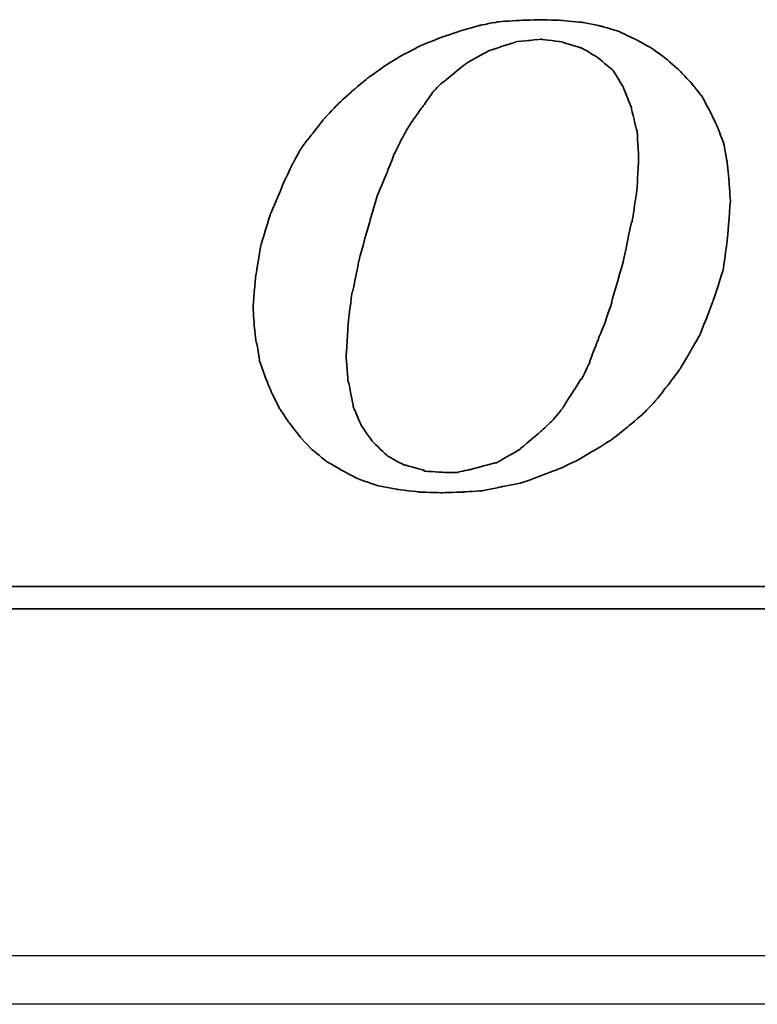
# Model space of a CAD drawing. Header units: millimetres. Extents: x -386 to 3135, y -1989 to 860.
# Tile 110 of 256: x -90 to -82, y -1331 to -1321. Entities that reach past the tile are written whole.
import ezdxf

# ---------------------------------------------------------------- set-up
doc = ezdxf.new("R2010")
doc.units = ezdxf.units.MM
doc.layers.get('0').update_dxf_attribs({"linetype": 'CONTINUOUS'})
doc.layers.add('DIM', color=4, linetype='CONTINUOUS')
doc.layers.add('layer 1', color=7, linetype='CONTINUOUS')

# ---------------------------------------------------------------- blocks, each defined once
blk = doc.blocks.new('TBI MOTION logo(完整正式版)')
at = {"layer": 'layer 1', "color": 22, "lineweight": 35}
for points, knots in [([(-11.34375, -6.98375), (-11.34375, -6.98375), (-10.91375, -7.43875), (-10.91375, -7.43875), (-10.91375, -7.43875), (-10.91375, -7.43875), (-10.38625, -7.87125), (-10.38625, -7.87125), (-10.38625, -7.87125), (-10.38625, -7.87125), (-9.81125, -8.20375), (-9.81125, -8.20375), (-9.81125, -8.20375), (-9.81125, -8.20375), (-9.21125, -8.51875), (-9.21125, -8.51875), (-9.21125, -8.51875), (-9.21125, -8.51875), (-8.51625, -8.75875), (-8.51625, -8.75875), (-8.51625, -8.75875), (-8.51625, -8.75875), (-7.77125, -8.90375), (-7.77125, -8.90375), (-7.77125, -8.90375), (-7.77125, -8.90375), (-6.97875, -8.99875), (-6.97875, -8.99875), (-6.97875, -8.99875), (-6.97875, -8.99875), (-6.14125, -9.02375), (-6.14125, -9.02375), (-6.14125, -9.02375), (-6.14125, -9.02375), (-5.37125, -8.99875), (-5.37125, -8.99875), (-5.37125, -8.99875), (-5.37125, -8.99875), (-4.65375, -8.94875), (-4.65375, -8.94875), (-4.65375, -8.94875), (-4.65375, -8.94875), (-3.93375, -8.80625), (-3.93375, -8.80625), (-3.93375, -8.80625), (-3.93375, -8.80625), (-3.21375, -8.66375), (-3.21375, -8.66375), (-3.21375, -8.66375), (-3.21375, -8.66375), (-2.49375, -8.39875), (-2.49375, -8.39875), (-2.49375, -8.39875), (-2.49375, -8.39875), (-1.79875, -8.13375), (-1.79875, -8.13375), (-1.79875, -8.13375), (-1.79875, -8.13375), (-1.17375, -7.84375), (-1.17375, -7.84375), (-1.17375, -7.84375), (-1.17375, -7.84375), (-0.52375, -7.46375), (-0.52375, -7.46375), (-0.52375, -7.46375), (-0.52375, -7.46375), (0.10124, -7.07875), (0.10124, -7.07875), (0.10124, -7.07875), (0.10124, -7.07875), (0.67625, -6.62375), (0.67625, -6.62375), (0.67625, -6.62375), (0.67625, -6.62375), (1.24874, -6.14375), (1.24874, -6.14375), (1.24874, -6.14375), (1.24874, -6.14375), (1.72874, -5.64125), (1.72874, -5.64125), (1.72874, -5.64125), (1.72874, -5.64125), (2.18624, -5.06375), (2.18624, -5.06375), (2.18624, -5.06375), (2.18624, -5.06375), (2.61625, -4.48874), (2.61625, -4.48874), (2.61625, -4.48874), (2.61625, -4.48874), (3.00125, -3.83874), (3.00125, -3.83874), (3.00125, -3.83874), (3.00125, -3.83874), (3.36124, -3.21374), (3.36124, -3.21374), (3.36124, -3.21374), (3.36124, -3.21374), (3.84374, -1.99125), (3.84374, -1.99125), (3.84374, -1.99125), (3.84374, -1.99125), (4.22625, -0.81875), (4.22625, -0.81875), (4.22625, -0.81875), (4.22625, -0.81875), (4.39125, 0.45624), (4.39125, 0.45624), (4.39125, 0.45624), (4.39125, 0.45624), (4.48874, 1.70124), (4.48874, 1.70124), (4.48874, 1.70124), (4.48874, 1.70124), (4.43874, 2.44625), (4.43874, 2.44625), (4.43874, 2.44625), (4.43874, 2.44625), (4.36874, 3.14125), (4.36874, 3.14125), (4.36874, 3.14125), (4.36874, 3.14125), (4.25125, 3.81125), (4.25125, 3.81125), (4.25125, 3.81125), (4.25125, 3.81125), (4.03124, 4.41125), (4.03124, 4.41125), (4.03124, 4.41125), (4.03124, 4.41125), (3.74374, 5.01125), (3.74374, 5.01125), (3.74374, 5.01125), (3.74374, 5.01125), (3.43124, 5.58875), (3.43124, 5.58875), (3.43124, 5.58875), (3.43124, 5.58875), (3.02625, 6.09125), (3.02625, 6.09125), (3.02625, 6.09125), (3.02625, 6.09125), (2.59374, 6.54875), (2.59374, 6.54875), (2.59374, 6.54875), (2.59374, 6.54875), (2.09124, 6.98125), (2.09124, 6.98125), (2.09124, 6.98125), (2.09124, 6.98125), (1.56124, 7.36625), (1.56124, 7.36625), (1.56124, 7.36625), (1.56124, 7.36625), (0.98624, 7.67625), (0.98624, 7.67625), (0.98624, 7.67625), (0.98624, 7.67625), (0.38624, 7.96375), (0.38624, 7.96375), (0.38624, 7.96375), (0.38624, 7.96375), (-0.25875, 8.15625), (-0.25875, 8.15625), (-0.25875, 8.15625), (-0.25875, 8.15625), (-0.98125, 8.30125), (-0.98125, 8.30125), (-0.98125, 8.30125), (-0.98125, 8.30125), (-1.70124, 8.37125), (-1.70124, 8.37125), (-1.70124, 8.37125), (-1.70124, 8.37125), (-2.49375, 8.39624), (-2.49375, 8.39624), (-2.49375, 8.39624), (-2.49375, 8.39624), (-3.28625, 8.37125), (-3.28625, 8.37125), (-3.28625, 8.37125), (-3.28625, 8.37125), (-4.05125, 8.32125), (-4.05125, 8.32125), (-4.05125, 8.32125), (-4.05125, 8.32125), (-4.77375, 8.18125), (-4.77375, 8.18125), (-4.77375, 8.18125), (-4.77375, 8.18125), (-5.51625, 7.96375), (-5.51625, 7.96375), (-5.51625, 7.96375), (-5.51625, 7.96375), (-6.21125, 7.72625), (-6.21125, 7.72625), (-6.21125, 7.72625), (-6.21125, 7.72625), (-6.92875, 7.43625), (-6.92875, 7.43625), (-6.92875, 7.43625), (-6.92875, 7.43625), (-7.57875, 7.10125), (-7.57875, 7.10125), (-7.57875, 7.10125), (-7.57875, 7.10125), (-8.24875, 6.69125), (-8.24875, 6.69125), (-8.24875, 6.69125), (-8.24875, 6.69125), (-8.84875, 6.26125), (-8.84875, 6.26125), (-8.84875, 6.26125), (-8.84875, 6.26125), (-9.42625, 5.78125), (-9.42625, 5.78125), (-9.42625, 5.78125), (-9.42625, 5.78125), (-9.95375, 5.30125), (-9.95375, 5.30125), (-9.95375, 5.30125), (-9.95375, 5.30125), (-10.43375, 4.79624), (-10.43375, 4.79624), (-10.43375, 4.79624), (-10.43375, 4.79624), (-10.88875, 4.22125), (-10.88875, 4.22125), (-10.88875, 4.22125), (-10.88875, 4.22125), (-11.29875, 3.69375), (-11.29875, 3.69375), (-11.29875, 3.69375), (-11.29875, 3.69375), (-11.63375, 3.09125), (-11.63375, 3.09125), (-11.63375, 3.09125), (-11.63375, 3.09125), (-11.91875, 2.49625), (-11.91875, 2.49625), (-11.91875, 2.49625), (-11.91875, 2.49625), (-12.44875, 1.24625), (-12.44875, 1.24625), (-12.44875, 1.24625), (-12.44875, 1.24625), (-12.80875, 0.06874), (-12.80875, 0.06874), (-12.80875, 0.06874), (-12.80875, 0.06874), (-12.99875, -1.07875), (-12.99875, -1.07875), (-12.99875, -1.07875), (-12.99875, -1.07875), (-13.09375, -2.18375), (-13.09375, -2.18375), (-13.09375, -2.18375), (-13.09375, -2.18375), (-13.04875, -2.85375), (-13.04875, -2.85375), (-13.04875, -2.85375), (-13.04875, -2.85375), (-12.97375, -3.50375), (-12.97375, -3.50375), (-12.97375, -3.50375), (-12.97375, -3.50375), (-12.95375, -3.50375), (-12.95375, -3.50375), (-12.95375, -3.50375), (-12.95375, -3.50375), (-12.85375, -4.17375), (-12.85375, -4.17375), (-12.85375, -4.17375), (-12.85375, -4.17375), (-12.63875, -4.77624), (-12.63875, -4.77624), (-12.63875, -4.77624), (-12.63875, -4.77624), (-12.39875, -5.35125), (-12.39875, -5.35125), (-12.39875, -5.35125), (-12.39875, -5.35125), (-12.11375, -5.92875), (-12.11375, -5.92875), (-12.11375, -5.92875), (-12.11375, -5.92875), (-11.75375, -6.45375), (-11.75375, -6.45375), (-11.75375, -6.45375), (-11.75375, -6.45375), (-11.34375, -6.98375), (-11.34375, -6.98375)], [0, 0, 0, 0, 0.01369863, 0.01369863, 0.01369863, 0.01369864, 0.02739726, 0.02739726, 0.02739726, 0.02739727, 0.04109589, 0.04109589, 0.04109589, 0.0410959, 0.05479452, 0.05479452, 0.05479452, 0.05479453, 0.06849315, 0.06849315, 0.06849315, 0.06849316, 0.08219178, 0.08219178, 0.08219178, 0.08219179, 0.09589041, 0.09589041, 0.09589041, 0.09589042, 0.10958904, 0.10958904, 0.10958904, 0.10958905, 0.12328767, 0.12328767, 0.12328767, 0.12328768, 0.1369863, 0.1369863, 0.1369863, 0.13698631, 0.15068493, 0.15068493, 0.15068493, 0.15068494, 0.16438356, 0.16438356, 0.16438356, 0.16438357, 0.17808219, 0.17808219, 0.17808219, 0.1780822, 0.19178082, 0.19178082, 0.19178082, 0.19178083, 0.20547945, 0.20547945, 0.20547945, 0.20547946, 0.21917808, 0.21917808, 0.21917808, 0.21917809, 0.23287671, 0.23287671, 0.23287671, 0.23287672, 0.24657534, 0.24657534, 0.24657534, 0.24657535, 0.26027397, 0.26027397, 0.26027397, 0.26027398, 0.2739726, 0.2739726, 0.2739726, 0.27397261, 0.28767123, 0.28767123, 0.28767123, 0.28767124, 0.30136986, 0.30136986, 0.30136986, 0.30136987, 0.31506849, 0.31506849, 0.31506849, 0.3150685, 0.32876712, 0.32876712, 0.32876712, 0.32876713, 0.34246575, 0.34246575, 0.34246575, 0.34246576, 0.35616438, 0.35616438, 0.35616438, 0.35616439, 0.36986301, 0.36986301, 0.36986301, 0.36986302, 0.38356164, 0.38356164, 0.38356164, 0.38356165, 0.39726027, 0.39726027, 0.39726027, 0.39726028, 0.4109589, 0.4109589, 0.4109589, 0.41095891, 0.42465753, 0.42465753, 0.42465753, 0.42465754, 0.43835616, 0.43835616, 0.43835616, 0.43835617, 0.45205479, 0.45205479, 0.45205479, 0.4520548, 0.46575342, 0.46575342, 0.46575342, 0.46575343, 0.47945205, 0.47945205, 0.47945205, 0.47945206, 0.49315068, 0.49315068, 0.49315068, 0.49315069, 0.50684932, 0.50684932, 0.50684932, 0.50684933, 0.52054795, 0.52054795, 0.52054795, 0.52054796, 0.53424658, 0.53424658, 0.53424658, 0.53424659, 0.54794521, 0.54794521, 0.54794521, 0.54794522, 0.56164384, 0.56164384, 0.56164384, 0.56164385, 0.57534247, 0.57534247, 0.57534247, 0.57534248, 0.5890411, 0.5890411, 0.5890411, 0.58904111, 0.60273973, 0.60273973, 0.60273973, 0.60273974, 0.61643836, 0.61643836, 0.61643836, 0.61643837, 0.63013699, 0.63013699, 0.63013699, 0.630137, 0.64383562, 0.64383562, 0.64383562, 0.64383563, 0.65753425, 0.65753425, 0.65753425, 0.65753426, 0.67123288, 0.67123288, 0.67123288, 0.67123289, 0.68493151, 0.68493151, 0.68493151, 0.68493152, 0.69863014, 0.69863014, 0.69863014, 0.69863015, 0.71232877, 0.71232877, 0.71232877, 0.71232878, 0.7260274, 0.7260274, 0.7260274, 0.72602741, 0.73972603, 0.73972603, 0.73972603, 0.73972604, 0.75342466, 0.75342466, 0.75342466, 0.75342467, 0.76712329, 0.76712329, 0.76712329, 0.7671233, 0.78082192, 0.78082192, 0.78082192, 0.78082193, 0.79452055, 0.79452055, 0.79452055, 0.79452056, 0.80821918, 0.80821918, 0.80821918, 0.80821919, 0.82191781, 0.82191781, 0.82191781, 0.82191782, 0.83561644, 0.83561644, 0.83561644, 0.83561645, 0.84931507, 0.84931507, 0.84931507, 0.84931508, 0.8630137, 0.8630137, 0.8630137, 0.86301371, 0.87671233, 0.87671233, 0.87671233, 0.87671234, 0.89041096, 0.89041096, 0.89041096, 0.89041097, 0.90410959, 0.90410959, 0.90410959, 0.9041096, 0.91780822, 0.91780822, 0.91780822, 0.91780823, 0.93150685, 0.93150685, 0.93150685, 0.93150686, 0.94520548, 0.94520548, 0.94520548, 0.94520549, 0.95890411, 0.95890411, 0.95890411, 0.95890412, 0.97260274, 0.97260274, 0.97260274, 0.97260275, 0.98630137, 0.98630137, 0.98630137, 0.98630138, 1, 1, 1, 1]), ([(-8.77875, 1.03124), (-8.77875, 1.03124), (-8.51625, 1.89625), (-8.51625, 1.89625), (-8.51625, 1.89625), (-8.51625, 1.89625), (-8.20375, 2.66375), (-8.20375, 2.66375), (-8.20375, 2.66375), (-8.20375, 2.66375), (-7.91625, 3.38125), (-7.91625, 3.38125), (-7.91625, 3.38125), (-7.91625, 3.38125), (-7.91625, 3.40624), (-7.91625, 3.40624), (-7.91625, 3.40624), (-7.91625, 3.40624), (-7.57875, 4.07624), (-7.57875, 4.07624), (-7.57875, 4.07624), (-7.57875, 4.07624), (-7.24375, 4.65125), (-7.24375, 4.65125), (-7.24375, 4.65125), (-7.24375, 4.65125), (-7.21875, 4.65125), (-7.21875, 4.65125), (-7.21875, 4.65125), (-7.21875, 4.65125), (-7.21875, 4.67624), (-7.21875, 4.67624), (-7.21875, 4.67624), (-7.21875, 4.67624), (-6.83625, 5.20375), (-6.83625, 5.20375), (-6.83625, 5.20375), (-6.83625, 5.20375), (-6.49875, 5.68625), (-6.49875, 5.68625), (-6.49875, 5.68625), (-6.49875, 5.68625), (-6.49875, 5.70625), (-6.49875, 5.70625), (-6.49875, 5.70625), (-6.49875, 5.70625), (-6.11625, 6.09125), (-6.11625, 6.09125), (-6.11625, 6.09125), (-6.11625, 6.09125), (-6.09125, 6.09125), (-6.09125, 6.09125), (-6.09125, 6.09125), (-6.09125, 6.09125), (-5.27375, 6.76625), (-5.27375, 6.76625), (-5.27375, 6.76625), (-5.27375, 6.76625), (-5.24875, 6.76625), (-5.24875, 6.76625), (-5.24875, 6.76625), (-5.24875, 6.76625), (-5.24875, 6.78625), (-5.24875, 6.78625), (-5.24875, 6.78625), (-5.24875, 6.78625), (-4.38875, 7.26624), (-4.38875, 7.26624), (-4.38875, 7.26624), (-4.38875, 7.26624), (-4.36125, 7.26624), (-4.36125, 7.26624), (-4.36125, 7.26624), (-4.36125, 7.26624), (-3.93375, 7.41125), (-3.93375, 7.41125), (-3.93375, 7.41125), (-3.93375, 7.41125), (-3.47375, 7.55625), (-3.47375, 7.55625), (-3.47375, 7.55625), (-3.47375, 7.55625), (-3.45375, 7.55625), (-3.45375, 7.55625), (-3.45375, 7.55625), (-3.45375, 7.55625), (-3.42875, 7.58124), (-3.42875, 7.58124), (-3.42875, 7.58124), (-3.42875, 7.58124), (-2.97375, 7.62625), (-2.97375, 7.62625), (-2.97375, 7.62625), (-2.97375, 7.62625), (-2.49375, 7.67625), (-2.49375, 7.67625), (-2.49375, 7.67625), (-2.49375, 7.67625), (-2.46875, 7.67625), (-2.46875, 7.67625), (-2.46875, 7.67625), (-2.46875, 7.67625), (-1.70124, 7.58124), (-1.70124, 7.58124), (-1.70124, 7.58124), (-1.70124, 7.58124), (-1.67875, 7.55625), (-1.67875, 7.55625), (-1.67875, 7.55625), (-1.67875, 7.55625), (-1.65375, 7.55625), (-1.65375, 7.55625), (-1.65375, 7.55625), (-1.65375, 7.55625), (-1.03125, 7.36625), (-1.03125, 7.36625), (-1.03125, 7.36625), (-1.03125, 7.36625), (-1.00625, 7.36625), (-1.00625, 7.36625), (-1.00625, 7.36625), (-1.00625, 7.36625), (-0.43124, 7.02624), (-0.43124, 7.02624), (-0.43124, 7.02624), (-0.43124, 7.02624), (-0.40625, 7.00624), (-0.40625, 7.00624), (-0.40625, 7.00624), (-0.40625, 7.00624), (0.12124, 6.57124), (0.12124, 6.57124), (0.12124, 6.57124), (0.12124, 6.57124), (0.14624, 6.54875), (0.14624, 6.54875), (0.14624, 6.54875), (0.14624, 6.54875), (0.17124, 6.52375), (0.17124, 6.52375), (0.17124, 6.52375), (0.17124, 6.52375), (0.55625, 5.89875), (0.55625, 5.89875), (0.55625, 5.89875), (0.55625, 5.89875), (0.55625, 5.87625), (0.55625, 5.87625), (0.55625, 5.87625), (0.55625, 5.87625), (0.84124, 5.15625), (0.84124, 5.15625), (0.84124, 5.15625), (0.84124, 5.15625), (0.84124, 5.13125), (0.84124, 5.13125), (0.84124, 5.13125), (0.84124, 5.13125), (1.03624, 4.31875), (1.03624, 4.31875), (1.03624, 4.31875), (1.03624, 4.31875), (1.05624, 4.31875), (1.05624, 4.31875), (1.05624, 4.31875), (1.05624, 4.31875), (1.05624, 4.29125), (1.05624, 4.29125), (1.05624, 4.29125), (1.05624, 4.29125), (1.10625, 3.33125), (1.10625, 3.33125), (1.10625, 3.33125), (1.10625, 3.33125), (1.10625, 3.30875), (1.10625, 3.30875), (1.10625, 3.30875), (1.10625, 3.30875), (1.05624, 2.20624), (1.05624, 2.20624), (1.05624, 2.20624), (1.05624, 2.20624), (1.05624, 2.18124), (1.05624, 2.18124), (1.05624, 2.18124), (1.05624, 2.18124), (0.86624, 0.93624), (0.86624, 0.93624), (0.86624, 0.93624), (0.86624, 0.93624), (0.84124, 0.93624), (0.84124, 0.93624), (0.84124, 0.93624), (0.84124, 0.93624), (0.55625, -0.45874), (0.55625, -0.45874), (0.55625, -0.45874), (0.55625, -0.45874), (0.12124, -1.99125), (0.12124, -1.99125), (0.12124, -1.99125), (0.12124, -1.99125), (0.12124, -2.01874), (0.12124, -2.01874), (0.12124, -2.01874), (0.12124, -2.01874), (-0.13874, -2.78375), (-0.13874, -2.78375), (-0.13874, -2.78375), (-0.13874, -2.78375), (-0.43124, -3.50375), (-0.43124, -3.50375), (-0.43124, -3.50375), (-0.43124, -3.50375), (-0.69375, -4.19875), (-0.69375, -4.19875), (-0.69375, -4.19875), (-0.69375, -4.19875), (-0.69375, -4.22375), (-0.69375, -4.22375), (-0.69375, -4.22375), (-0.69375, -4.22375), (-0.98125, -4.82374), (-0.98125, -4.82374), (-0.98125, -4.82374), (-0.98125, -4.82374), (-1.00625, -4.82374), (-1.00625, -4.82374), (-1.00625, -4.82374), (-1.00625, -4.82374), (-1.33875, -5.35125), (-1.33875, -5.35125), (-1.33875, -5.35125), (-1.33875, -5.35125), (-1.67875, -5.87875), (-1.67875, -5.87875), (-1.67875, -5.87875), (-1.67875, -5.87875), (-1.67875, -5.90375), (-1.67875, -5.90375), (-1.67875, -5.90375), (-1.67875, -5.90375), (-2.05875, -6.35875), (-2.05875, -6.35875), (-2.05875, -6.35875), (-2.05875, -6.35875), (-2.08375, -6.38375), (-2.08375, -6.38375), (-2.08375, -6.38375), (-2.08375, -6.38375), (-2.46875, -6.74375), (-2.46875, -6.74375), (-2.46875, -6.74375), (-2.46875, -6.74375), (-3.25875, -7.41625), (-3.25875, -7.41625), (-3.25875, -7.41625), (-3.25875, -7.41625), (-3.28625, -7.43875), (-3.28625, -7.43875), (-3.28625, -7.43875), (-3.28625, -7.43875), (-4.12375, -7.91875), (-4.12375, -7.91875), (-4.12375, -7.91875), (-4.12375, -7.91875), (-4.14875, -7.91875), (-4.14875, -7.91875), (-4.14875, -7.91875), (-4.14875, -7.91875), (-4.17125, -7.91875), (-4.17125, -7.91875), (-4.17125, -7.91875), (-4.17125, -7.91875), (-5.03375, -8.15875), (-5.03375, -8.15875), (-5.03375, -8.15875), (-5.03375, -8.15875), (-5.51625, -8.25625), (-5.51625, -8.25625), (-5.51625, -8.25625), (-5.51625, -8.25625), (-5.54125, -8.27875), (-5.54125, -8.27875), (-5.54125, -8.27875), (-5.54125, -8.27875), (-5.56375, -8.27875), (-5.56375, -8.27875), (-5.56375, -8.27875), (-5.56375, -8.27875), (-5.99625, -8.27875), (-5.99625, -8.27875), (-5.99625, -8.27875), (-5.99625, -8.27875), (-6.76375, -8.23125), (-6.76375, -8.23125), (-6.76375, -8.23125), (-6.76375, -8.23125), (-6.78875, -8.23125), (-6.78875, -8.23125), (-6.78875, -8.23125), (-6.78875, -8.23125), (-6.78875, -8.20375), (-6.78875, -8.20375), (-6.78875, -8.20375), (-6.78875, -8.20375), (-7.45875, -8.01375), (-7.45875, -8.01375), (-7.45875, -8.01375), (-7.45875, -8.01375), (-7.48375, -8.01375), (-7.48375, -8.01375), (-7.48375, -8.01375), (-7.48375, -8.01375), (-7.50875, -8.01375), (-7.50875, -8.01375), (-7.50875, -8.01375), (-7.50875, -8.01375), (-8.13125, -7.67875), (-8.13125, -7.67875), (-8.13125, -7.67875), (-8.13125, -7.67875), (-8.15625, -7.65375), (-8.15625, -7.65375), (-8.15625, -7.65375), (-8.15625, -7.65375), (-8.65875, -7.17375), (-8.65875, -7.17375), (-8.65875, -7.17375), (-8.65875, -7.17375), (-8.68375, -7.14875), (-8.68375, -7.14875), (-8.68375, -7.14875), (-8.68375, -7.14875), (-9.08875, -6.57375), (-9.08875, -6.57375), (-9.08875, -6.57375), (-9.08875, -6.57375), (-9.11375, -6.54875), (-9.11375, -6.54875), (-9.11375, -6.54875), (-9.11375, -6.54875), (-9.11375, -6.52875), (-9.11375, -6.52875), (-9.11375, -6.52875), (-9.11375, -6.52875), (-9.40375, -5.85375), (-9.40375, -5.85375), (-9.40375, -5.85375), (-9.40375, -5.85375), (-9.40375, -5.82875), (-9.40375, -5.82875), (-9.40375, -5.82875), (-9.40375, -5.82875), (-9.56875, -4.96875), (-9.56875, -4.96875), (-9.56875, -4.96875), (-9.56875, -4.96875), (-9.59375, -4.94375), (-9.59375, -4.94375), (-9.59375, -4.94375), (-9.59375, -4.94375), (-9.66375, -4.03375), (-9.66375, -4.03375), (-9.66375, -4.03375), (-9.66375, -4.03375), (-9.66375, -4.00875), (-9.66375, -4.00875), (-9.66375, -4.00875), (-9.66375, -4.00875), (-9.59375, -2.85375), (-9.59375, -2.85375), (-9.59375, -2.85375), (-9.59375, -2.85375), (-9.45125, -1.65875), (-9.45125, -1.65875), (-9.45125, -1.65875), (-9.45125, -1.65875), (-9.42625, -1.63375), (-9.42625, -1.63375), (-9.42625, -1.63375), (-9.42625, -1.63375), (-9.16125, -0.33875), (-9.16125, -0.33875), (-9.16125, -0.33875), (-9.16125, -0.33875), (-8.77875, 1.00624), (-8.77875, 1.00624), (-8.77875, 1.00624), (-8.77875, 1.00624), (-8.77875, 1.03124), (-8.77875, 1.03124)], [0, 0, 0, 0, 0.01020408, 0.01020408, 0.01020408, 0.01020409, 0.02040816, 0.02040816, 0.02040816, 0.02040817, 0.03061224, 0.03061224, 0.03061224, 0.03061225, 0.04081633, 0.04081633, 0.04081633, 0.04081634, 0.05102041, 0.05102041, 0.05102041, 0.05102042, 0.06122449, 0.06122449, 0.06122449, 0.0612245, 0.07142857, 0.07142857, 0.07142857, 0.07142858, 0.08163265, 0.08163265, 0.08163265, 0.08163266, 0.09183673, 0.09183673, 0.09183673, 0.09183674, 0.10204082, 0.10204082, 0.10204082, 0.10204083, 0.1122449, 0.1122449, 0.1122449, 0.11224491, 0.12244898, 0.12244898, 0.12244898, 0.12244899, 0.13265306, 0.13265306, 0.13265306, 0.13265307, 0.14285714, 0.14285714, 0.14285714, 0.14285715, 0.15306122, 0.15306122, 0.15306122, 0.15306123, 0.16326531, 0.16326531, 0.16326531, 0.16326532, 0.17346939, 0.17346939, 0.17346939, 0.1734694, 0.18367347, 0.18367347, 0.18367347, 0.18367348, 0.19387755, 0.19387755, 0.19387755, 0.19387756, 0.20408163, 0.20408163, 0.20408163, 0.20408164, 0.21428571, 0.21428571, 0.21428571, 0.21428572, 0.2244898, 0.2244898, 0.2244898, 0.22448981, 0.23469388, 0.23469388, 0.23469388, 0.23469389, 0.24489796, 0.24489796, 0.24489796, 0.24489797, 0.25510204, 0.25510204, 0.25510204, 0.25510205, 0.26530612, 0.26530612, 0.26530612, 0.26530613, 0.2755102, 0.2755102, 0.2755102, 0.27551021, 0.28571429, 0.28571429, 0.28571429, 0.2857143, 0.29591837, 0.29591837, 0.29591837, 0.29591838, 0.30612245, 0.30612245, 0.30612245, 0.30612246, 0.31632653, 0.31632653, 0.31632653, 0.31632654, 0.32653061, 0.32653061, 0.32653061, 0.32653062, 0.33673469, 0.33673469, 0.33673469, 0.3367347, 0.34693878, 0.34693878, 0.34693878, 0.34693879, 0.35714286, 0.35714286, 0.35714286, 0.35714287, 0.36734694, 0.36734694, 0.36734694, 0.36734695, 0.37755102, 0.37755102, 0.37755102, 0.37755103, 0.3877551, 0.3877551, 0.3877551, 0.38775511, 0.39795918, 0.39795918, 0.39795918, 0.39795919, 0.40816327, 0.40816327, 0.40816327, 0.40816328, 0.41836735, 0.41836735, 0.41836735, 0.41836736, 0.42857143, 0.42857143, 0.42857143, 0.42857144, 0.43877551, 0.43877551, 0.43877551, 0.43877552, 0.44897959, 0.44897959, 0.44897959, 0.4489796, 0.45918367, 0.45918367, 0.45918367, 0.45918368, 0.46938776, 0.46938776, 0.46938776, 0.46938777, 0.47959184, 0.47959184, 0.47959184, 0.47959185, 0.48979592, 0.48979592, 0.48979592, 0.48979593, 0.5, 0.5, 0.5, 0.50000001, 0.51020408, 0.51020408, 0.51020408, 0.51020409, 0.52040816, 0.52040816, 0.52040816, 0.52040817, 0.53061224, 0.53061224, 0.53061224, 0.53061225, 0.54081633, 0.54081633, 0.54081633, 0.54081634, 0.55102041, 0.55102041, 0.55102041, 0.55102042, 0.56122449, 0.56122449, 0.56122449, 0.5612245, 0.57142857, 0.57142857, 0.57142857, 0.57142858, 0.58163265, 0.58163265, 0.58163265, 0.58163266, 0.59183673, 0.59183673, 0.59183673, 0.59183674, 0.60204082, 0.60204082, 0.60204082, 0.60204083, 0.6122449, 0.6122449, 0.6122449, 0.61224491, 0.62244898, 0.62244898, 0.62244898, 0.62244899, 0.63265306, 0.63265306, 0.63265306, 0.63265307, 0.64285714, 0.64285714, 0.64285714, 0.64285715, 0.65306122, 0.65306122, 0.65306122, 0.65306123, 0.66326531, 0.66326531, 0.66326531, 0.66326532, 0.67346939, 0.67346939, 0.67346939, 0.6734694, 0.68367347, 0.68367347, 0.68367347, 0.68367348, 0.69387755, 0.69387755, 0.69387755, 0.69387756, 0.70408163, 0.70408163, 0.70408163, 0.70408164, 0.71428571, 0.71428571, 0.71428571, 0.71428572, 0.7244898, 0.7244898, 0.7244898, 0.72448981, 0.73469388, 0.73469388, 0.73469388, 0.73469389, 0.74489796, 0.74489796, 0.74489796, 0.74489797, 0.75510204, 0.75510204, 0.75510204, 0.75510205, 0.76530612, 0.76530612, 0.76530612, 0.76530613, 0.7755102, 0.7755102, 0.7755102, 0.77551021, 0.78571429, 0.78571429, 0.78571429, 0.7857143, 0.79591837, 0.79591837, 0.79591837, 0.79591838, 0.80612245, 0.80612245, 0.80612245, 0.80612246, 0.81632653, 0.81632653, 0.81632653, 0.81632654, 0.82653061, 0.82653061, 0.82653061, 0.82653062, 0.83673469, 0.83673469, 0.83673469, 0.8367347, 0.84693878, 0.84693878, 0.84693878, 0.84693879, 0.85714286, 0.85714286, 0.85714286, 0.85714287, 0.86734694, 0.86734694, 0.86734694, 0.86734695, 0.87755102, 0.87755102, 0.87755102, 0.87755103, 0.8877551, 0.8877551, 0.8877551, 0.88775511, 0.89795918, 0.89795918, 0.89795918, 0.89795919, 0.90816327, 0.90816327, 0.90816327, 0.90816328, 0.91836735, 0.91836735, 0.91836735, 0.91836736, 0.92857143, 0.92857143, 0.92857143, 0.92857144, 0.93877551, 0.93877551, 0.93877551, 0.93877552, 0.94897959, 0.94897959, 0.94897959, 0.9489796, 0.95918367, 0.95918367, 0.95918367, 0.95918368, 0.96938776, 0.96938776, 0.96938776, 0.96938777, 0.97959184, 0.97959184, 0.97959184, 0.97959185, 0.98979592, 0.98979592, 0.98979592, 0.98979593, 1, 1, 1, 1]), ([(75.90875, -9.47875), (75.90875, -9.47875), (75.90875, -12.28625), (75.90875, -12.28625), (75.90875, -12.28625), (75.90875, -12.28625), (75.90875, -12.47875), (75.90875, -12.47875), (75.90875, -12.47875), (75.90875, -12.47875), (75.71625, -12.47875), (75.71625, -12.47875), (75.71625, -12.47875), (75.71625, -12.47875), (-88.32875, -12.47875), (-88.32875, -12.47875), (-88.32875, -12.47875), (-88.32875, -12.47875), (-88.32875, -13.29375), (-88.32875, -13.29375), (-88.32875, -13.29375), (-88.32875, -13.29375), (82.89125, -13.29375), (82.89125, -13.29375), (82.89125, -13.29375), (82.89125, -13.29375), (75.90875, -9.47875), (75.90875, -9.47875)], [0, 0, 0, 0, 0.14285714, 0.14285714, 0.14285714, 0.14285715, 0.28571429, 0.28571429, 0.28571429, 0.2857143, 0.42857143, 0.42857143, 0.42857143, 0.42857144, 0.57142857, 0.57142857, 0.57142857, 0.57142858, 0.71428571, 0.71428571, 0.71428571, 0.71428572, 0.85714286, 0.85714286, 0.85714286, 0.85714287, 1, 1, 1, 1])]:
    blk.add_open_spline(points, degree=3, knots=knots, dxfattribs=at)

msp = doc.modelspace()

# ---------------------------------------------------------------- linework, layer by layer
at = {"linetype": 'Continuous'}
msp.add_line((111.594, -1330.891), (-146.894, -1330.891), dxfattribs=at)
msp.add_open_spline([(111.474, -1331.391), (-146.894, -1331.391)], degree=1, dxfattribs=at)

# ---------------------------------------------------------------- block references
at = {"layer": 'DIM', "color": 7, "xscale": 0.2802190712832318, "yscale": 0.2802190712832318, "zscale": 0.2802190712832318}
msp.add_blockref('TBI MOTION logo(完整正式版)', (-83.851, -1323.583), dxfattribs=at)

doc.saveas('drawing.dxf')
